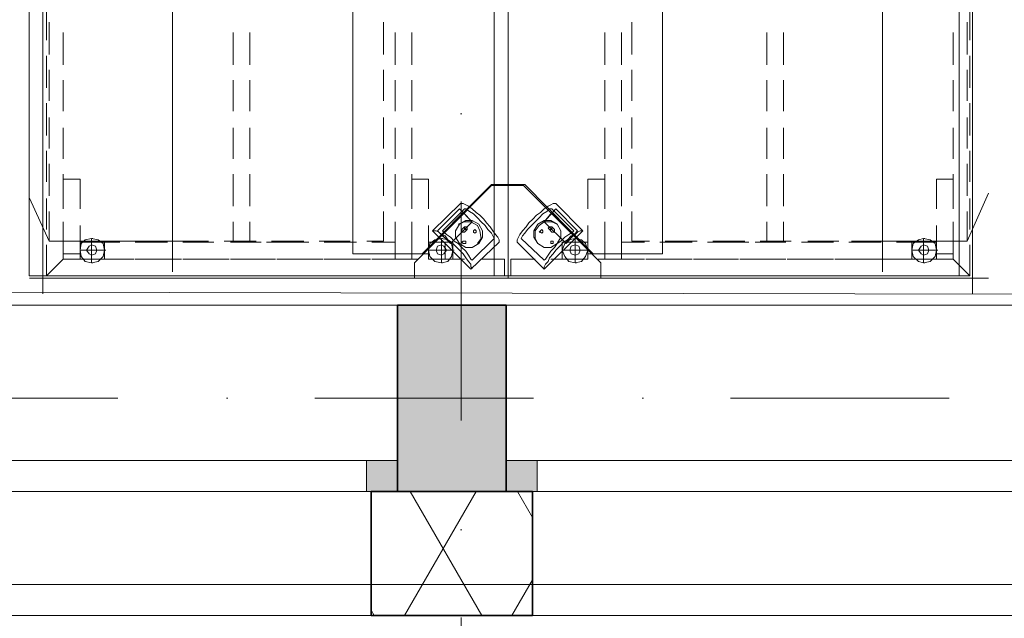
# Model space of a CAD drawing. Header units: millimetres. Extents: x 82175 to 237000, y 24756 to 471700.
# Tile 17 of 256: x 112658 to 114246, y 91874 to 92839. Entities that reach past the tile are written whole.
import ezdxf

# ---------------------------------------------------------------- set-up
doc = ezdxf.new("R2010")
doc.units = ezdxf.units.MM
doc.linetypes.add('Krawędzie ukryte', pattern=[3.912222, 2.822222, -1.09])
doc.linetypes.add('Kropki i Kreski', pattern=[6.702778, 3.527778, -1.763889, 0, -1.411111])
for name, color, linetype in [('- A - ocieplenie', 8, 'Continuous'), ('- strefy pomieszczeń', 8, 'Continuous'), ('2D - Rysunki i Obrazki', 8, 'Continuous'), ('Konstrukcja - Siatka mod', 8, 'Continuous'), ('Konstrukcja - Stropy', 8, 'Continuous'), ('Konstrukcja - Ściany zewnętrzne', 8, 'Continuous'), ('Okna Archicada', 8, 'Continuous')]:
    doc.layers.add(name, color=color, linetype=linetype)
doc.styles.add('STYL_AUTOMATYCZNY_2', font='arial.ttf')
doc.styles.add('STYL_AUTOMATYCZNY_6', font='txt')

msp = doc.modelspace()

# ---------------------------------------------------------------- hatches: boundary and pattern name
at = {"layer": '- A - ocieplenie', "linetype": 'Continuous', "lineweight": 13}
h = msp.add_hatch(dxfattribs=at)
h.set_pattern_fill('Izolacja_miękka_0006', color=8, style=0, pattern_type=2)
h.set_pattern_definition([(60, (-135208.59, 381186.62), (-129.90381, 75), []), (120, (-135208.59, 381186.62), (129.90381, 75), [])])
h.paths.add_polyline_path([(113225, 92078.9), (113225, 91878.9), (113485, 91878.9), (113485, 92078.9)])
at = {"layer": 'Konstrukcja - Ściany zewnętrzne', "linetype": 'Continuous', "lineweight": 13}
msp.add_hatch(color=8, dxfattribs=at).paths.add_polyline_path([(113267.5, 92378.9), (113267.5, 92078.9), (113442.5, 92078.9), (113442.5, 92378.9)])
at = {"layer": 'Okna Archicada', "linetype": 'Continuous', "lineweight": 13}
for points in [[(113267.5, 92128.9), (113217.5, 92128.9), (113217.5, 92078.9), (113267.5, 92078.9)], [(113442.5, 92078.9), (113492.5, 92078.9), (113492.5, 92128.9), (113442.5, 92128.9)]]:
    msp.add_hatch(color=8, dxfattribs=at).paths.add_polyline_path(points)

# ---------------------------------------------------------------- linework, layer by layer
at = {"layer": '- A - ocieplenie', "color": 8, "linetype": 'Continuous', "lineweight": 35, "ltscale": 100}
for p, q in [((113225, 92078.9), (113225, 92028.9)), ((113485, 92078.9), (113485, 92028.9)), ((113225, 92028.9), (113225, 91878.9)), ((113485, 92028.9), (113485, 91878.9))]:
    msp.add_line(p, q, dxfattribs=at)
at = {"layer": '- A - ocieplenie', "color": 8, "linetype": 'Krawędzie ukryte', "lineweight": 20, "ltscale": 100, "flags": 128}
for points in [[(122130, 92078.9), (110530, 92078.9)], [(122330, 91928.9), (110530, 91928.9)], [(110530, 91928.9), (122130, 91928.9)]]:
    msp.add_lwpolyline(points, dxfattribs=at)
at = {"layer": '- A - ocieplenie', "color": 8, "linetype": 'Continuous', "lineweight": 35, "ltscale": 100, "flags": 128}
for points in [[(113485, 92078.9), (113225, 92078.9)], [(113225, 91878.9), (113485, 91878.9)]]:
    msp.add_lwpolyline(points, dxfattribs=at)
at = {"layer": '2D - Rysunki i Obrazki', "color": 8, "linetype": 'Continuous', "lineweight": 13, "ltscale": 100, "flags": 128}
for points in [[(112695.2, 93697.5), (112695.2, 92422.3), (113445.9, 92422.3), (113445.9, 93697.5)], [(112695.2, 93697.5), (112695.2, 92422.3), (113445.9, 92422.3), (113445.9, 93697.5)], [(113445.9, 92422.3), (113445.9, 93697.5), (112695.2, 93697.5), (112695.2, 92422.3)], [(112695.2, 93697.5), (112695.2, 92422.3), (113445.9, 92422.3), (113445.9, 93697.5)], [(112695.2, 93697.5), (112695.2, 92422.3), (113445.9, 92422.3), (113445.9, 93697.5)], [(113445.9, 92422.3), (113445.9, 93697.5), (112695.2, 93697.5), (112695.2, 92422.3)], [(112695.2, 93697.5), (112695.2, 92422.3), (113445.9, 92422.3), (113445.9, 93697.5)], [(113445.9, 92573.7), (113418.9, 92573.7), (113306.9, 92461.7), (113195, 92461.7), (113195, 93656.1), (113306.9, 93656.1), (113418.9, 93544.1), (113445.9, 93544.1), (113445.9, 93697.5)], [(114194.4, 93697.5), (114194.4, 92422.3), (113445.9, 92422.3), (113445.9, 93697.5)], [(114194.4, 93697.5), (114194.4, 92422.3), (113445.9, 92422.3), (113445.9, 93697.5)], [(114194.4, 92422.3), (114194.4, 93697.5), (113445.9, 93697.5), (113445.9, 92422.3)], [(114194.4, 93697.5), (114194.4, 92422.3), (113445.9, 92422.3), (113445.9, 93697.5)], [(114194.4, 93697.5), (114194.4, 92422.3), (113445.9, 92422.3), (113445.9, 93697.5)], [(114194.4, 92422.3), (114194.4, 93697.5), (113445.9, 93697.5), (113445.9, 92422.3)], [(114194.4, 93697.5), (114194.4, 92422.3), (113445.9, 92422.3), (113445.9, 93697.5)], [(113445.9, 92573.7), (113472.8, 92573.7), (113582.7, 92461.7), (113694.7, 92461.7), (113694.7, 93656.1), (113582.7, 93656.1), (113472.8, 93544.1), (113445.9, 93544.1), (113445.9, 93697.5)], [(113423.2, 93626.4), (113423.2, 92426.4), (112673.2, 92426.4), (112673.2, 93626.4)], [(114173.2, 93626.4), (114173.2, 92426.4), (113423.2, 92426.4), (113423.2, 93626.4)], [(113445.9, 92422.3), (113445.9, 92571.6), (113418.9, 92571.6), (113294.5, 92447.2), (113294.5, 92422.3)], [(113445.9, 92422.3), (113445.9, 92571.6), (113418.9, 92571.6), (113294.5, 92447.2), (113294.5, 92422.3)], [(113445.9, 92422.3), (113445.9, 92571.6), (113470.7, 92571.6), (113595.1, 92447.2), (113595.1, 92422.3)], [(113445.9, 92422.3), (113445.9, 92571.6), (113470.7, 92571.6), (113595.1, 92447.2), (113595.1, 92422.3)], [(113367.1, 92534.3), (113331.8, 92499), (113352.5, 92478.3), (113387.8, 92513.5)], [(113522.6, 92534.3), (113557.8, 92499), (113539.2, 92478.3), (113503.9, 92513.5)], [(113373.3, 92528.1), (113338, 92492.8), (113352.5, 92478.3), (113387.8, 92513.5)], [(113367.1, 92478.3), (113360.8, 92488.7), (113360.8, 92499), (113367.1, 92509.4), (113377.4, 92515.6), (113387.8, 92515.6), (113398.2, 92509.4), (113404.4, 92499), (113404.4, 92488.7), (113398.2, 92478.3), (113387.8, 92472.1), (113377.4, 92472.1)], [(113524.6, 92478.3), (113530.9, 92488.7), (113530.9, 92499), (113524.6, 92509.4), (113514.3, 92515.6), (113503.9, 92515.6), (113493.5, 92509.4), (113487.3, 92499), (113487.3, 92488.7), (113493.5, 92478.3), (113503.9, 92472.1), (113514.3, 92472.1)], [(113516.4, 92528.1), (113551.6, 92492.8), (113539.2, 92478.3), (113503.9, 92513.5)], [(113375.4, 92501.1), (113375.4, 92503.2), (113375.4, 92505.2), (113377.4, 92505.2), (113379.5, 92505.2), (113379.5, 92503.2), (113379.5, 92501.1), (113377.4, 92501.1)], [(113389.9, 92496.9), (113389.9, 92499), (113391.9, 92501.1), (113394, 92499), (113394, 92496.9), (113391.9, 92494.9)], [(113501.8, 92496.9), (113501.8, 92499), (113499.8, 92501.1), (113497.7, 92499), (113495.6, 92496.9), (113497.7, 92496.9), (113499.8, 92494.9)], [(113516.4, 92501.1), (113516.4, 92503.2), (113516.4, 92505.2), (113514.3, 92505.2), (113512.2, 92505.2), (113510.1, 92503.2), (113512.2, 92501.1), (113514.3, 92501.1)], [(112755.4, 92480.4), (112755.4, 92453.4), (112794.8, 92453.4), (112794.8, 92480.4)], [(112774, 92459.6), (112780.2, 92461.7), (112782.3, 92467.9), (112780.2, 92474.1), (112774, 92476.2), (112769.9, 92474.1), (112765.7, 92467.9), (112769.9, 92461.7)], [(112794.8, 92453.4), (112794.8, 92480.4)], [(113317.3, 92480.4), (113317.3, 92453.4), (113356.7, 92453.4), (113356.7, 92480.4)], [(113338, 92459.6), (113342.2, 92461.7), (113346.3, 92467.9), (113342.2, 92474.1), (113338, 92476.2), (113331.8, 92474.1), (113329.7, 92467.9), (113331.8, 92461.7)], [(113373.3, 92478.3), (113371.2, 92480.4), (113373.3, 92482.4), (113375.4, 92482.4), (113377.4, 92482.4), (113377.4, 92480.4), (113377.4, 92478.3), (113375.4, 92478.3)], [(113518.4, 92478.3), (113518.4, 92480.4), (113518.4, 92482.4), (113516.4, 92482.4), (113514.3, 92482.4), (113514.3, 92480.4), (113514.3, 92478.3), (113516.4, 92478.3)], [(113532.9, 92480.4), (113532.9, 92453.4), (113574.4, 92453.4), (113574.4, 92480.4)], [(113553.7, 92459.6), (113559.9, 92461.7), (113562, 92467.9), (113559.9, 92474.1), (113553.7, 92476.2), (113547.5, 92474.1), (113545.4, 92467.9), (113547.5, 92461.7)], [(114096.9, 92480.4), (114096.9, 92453.4), (114136.3, 92453.4), (114136.3, 92480.4)], [(114115.6, 92459.6), (114121.8, 92461.7), (114123.9, 92467.9), (114121.8, 92474.1), (114115.6, 92476.2), (114111.5, 92474.1), (114107.3, 92467.9), (114111.5, 92461.7)]]:
    msp.add_lwpolyline(points, close=True, dxfattribs=at)
for points in [[(112904.7, 93110.7), (112904.7, 92432.7)], [(114049.3, 93110.7), (114049.3, 92432.7)], [(112701.5, 92855.7), (112701.5, 92805.9)], [(114190.3, 92855.7), (114190.3, 92805.9)], [(112705.6, 92834.9), (112705.6, 92783.1)], [(113244.7, 92834.9), (113244.7, 92783.1)], [(113244.7, 92783.1), (113244.7, 92834.9)], [(113644.9, 92783.1), (113644.9, 92834.9)], [(114186.1, 92834.9), (114186.1, 92783.1)], [(112728.4, 92766.5), (112728.4, 92818.3)], [(113002.1, 92818.3), (113002.1, 92766.5)], [(113029.1, 92766.5), (113029.1, 92818.3)], [(113263.4, 92818.3), (113263.4, 92766.5)], [(113290.3, 92766.5), (113290.3, 92818.3)], [(113601.4, 92766.5), (113601.4, 92818.3)], [(113628.3, 92818.3), (113628.3, 92766.5)], [(113862.6, 92766.5), (113862.6, 92818.3)], [(113889.6, 92818.3), (113889.6, 92766.5)], [(114163.3, 92766.5), (114163.3, 92818.3)], [(112701.5, 92781), (112701.5, 92729.2)], [(114190.3, 92781), (114190.3, 92729.2)], [(112705.6, 92758.2), (112705.6, 92708.4)], [(113244.7, 92758.2), (113244.7, 92708.4)], [(113244.7, 92708.4), (113244.7, 92758.2)], [(113644.9, 92708.4), (113644.9, 92758.2)], [(114186.1, 92758.2), (114186.1, 92708.4)], [(112728.4, 92691.9), (112728.4, 92741.6)], [(113002.1, 92741.6), (113002.1, 92691.9)], [(113029.1, 92691.9), (113029.1, 92741.6)], [(113263.4, 92741.6), (113263.4, 92691.9)], [(113290.3, 92691.9), (113290.3, 92741.6)], [(113601.4, 92691.9), (113601.4, 92741.6)], [(113628.3, 92741.6), (113628.3, 92691.9)], [(113862.6, 92691.9), (113862.6, 92741.6)], [(113889.6, 92741.6), (113889.6, 92691.9)], [(114163.3, 92691.9), (114163.3, 92741.6)], [(112701.5, 92704.3), (112701.5, 92652.5)], [(114190.3, 92704.3), (114190.3, 92652.5)], [(112705.6, 92681.5), (112705.6, 92631.7)], [(113244.7, 92681.5), (113244.7, 92631.7)], [(113244.7, 92631.7), (113244.7, 92681.5)], [(113644.9, 92631.7), (113644.9, 92681.5)], [(114186.1, 92681.5), (114186.1, 92631.7)], [(112728.4, 92615.1), (112728.4, 92664.9)], [(113002.1, 92664.9), (113002.1, 92615.1)], [(113029.1, 92615.1), (113029.1, 92664.9)], [(113263.4, 92664.9), (113263.4, 92615.1)], [(113290.3, 92615.1), (113290.3, 92664.9)], [(113601.4, 92615.1), (113601.4, 92664.9)], [(113628.3, 92664.9), (113628.3, 92615.1)], [(113862.6, 92615.1), (113862.6, 92664.9)], [(113889.6, 92664.9), (113889.6, 92615.1)], [(114163.3, 92615.1), (114163.3, 92664.9)], [(112701.5, 92627.6), (112701.5, 92577.8)], [(114190.3, 92627.6), (114190.3, 92577.8)], [(112705.6, 92606.8), (112705.6, 92555)], [(113244.7, 92606.8), (113244.7, 92555)], [(113244.7, 92555), (113244.7, 92606.8)], [(113644.9, 92555), (113644.9, 92606.8)], [(114186.1, 92606.8), (114186.1, 92555)], [(112728.4, 92538.4), (112728.4, 92590.3)], [(112728.4, 92582), (112728.4, 92534.3)], [(112755.4, 92534.3), (112755.4, 92582), (112728.4, 92582)], [(113002.1, 92590.3), (113002.1, 92538.4)], [(113029.1, 92538.4), (113029.1, 92590.3)], [(113263.4, 92590.3), (113263.4, 92538.4)], [(113290.3, 92538.4), (113290.3, 92590.3)], [(113290.3, 92582), (113290.3, 92534.3)], [(113317.3, 92534.3), (113317.3, 92582), (113290.3, 92582)], [(113574.4, 92582), (113601.4, 92582)], [(113574.4, 92534.3), (113574.4, 92582)], [(113601.4, 92538.4), (113601.4, 92590.3)], [(113601.4, 92582), (113601.4, 92534.3)], [(113628.3, 92590.3), (113628.3, 92538.4)], [(113862.6, 92538.4), (113862.6, 92590.3)], [(113889.6, 92590.3), (113889.6, 92538.4)], [(114136.3, 92582), (114163.3, 92582)], [(114136.3, 92534.3), (114136.3, 92582)], [(114163.3, 92538.4), (114163.3, 92590.3)], [(114163.3, 92582), (114163.3, 92534.3)], [(112705.6, 92482.4), (112674.1, 92551.7)], [(112701.5, 92550.9), (112701.5, 92501.1)], [(114186.1, 92482.4), (114220.5, 92559.5)], [(114190.3, 92550.9), (114190.3, 92501.1)], [(113369.1, 92542.6), (113323.5, 92499)], [(113387.8, 92451.3), (113385.7, 92453.4), (113381.6, 92459.6), (113377.4, 92465.8), (113371.2, 92472.1), (113365, 92478.3), (113358.8, 92482.4), (113352.5, 92488.7), (113346.3, 92492.8), (113342.2, 92496.9), (113340.1, 92499), (113375.4, 92534.3)], [(113379.5, 92532.2), (113344.2, 92496.9)], [(113431.3, 92480.4), (113431.3, 92482.4), (113431.3, 92484.5), (113429.3, 92488.7), (113425.1, 92492.8), (113421, 92499), (113416.8, 92505.2), (113410.6, 92511.5), (113406.5, 92517.7), (113400.2, 92523.9), (113394, 92528.1), (113387.8, 92534.3), (113381.6, 92538.4), (113377.4, 92540.5), (113373.3, 92542.6), (113371.2, 92542.6), (113369.1, 92542.6)], [(113423, 92486.6), (113421, 92490.7), (113418.9, 92494.9), (113412.7, 92501.1), (113408.5, 92507.3), (113402.3, 92513.5), (113396.1, 92519.8), (113389.9, 92526), (113383.6, 92530.1), (113377.4, 92534.3), (113375.4, 92534.3)], [(113460.4, 92480.4), (113460.4, 92482.4), (113460.4, 92484.5), (113462.4, 92488.7), (113464.5, 92492.8), (113468.7, 92499), (113474.9, 92505.2), (113479, 92511.5), (113485.3, 92517.7), (113491.5, 92523.9), (113497.7, 92528.1), (113503.9, 92534.3), (113510.1, 92538.4), (113514.3, 92540.5), (113518.4, 92542.6), (113520.5, 92542.6), (113522.6, 92542.6)], [(113466.6, 92486.6), (113468.7, 92490.7), (113472.8, 92494.9), (113477, 92501.1), (113483.2, 92507.3), (113489.4, 92513.5), (113495.6, 92519.8), (113501.8, 92526), (113508.1, 92530.1), (113512.2, 92534.3), (113516.4, 92534.3)], [(113503.9, 92451.3), (113506, 92453.4), (113510.1, 92459.6), (113514.3, 92465.8), (113520.5, 92472.1), (113524.6, 92478.3), (113530.9, 92482.4), (113537.1, 92488.7), (113543.3, 92492.8), (113549.5, 92496.9), (113551.6, 92499), (113516.4, 92534.3)], [(113510.1, 92532.2), (113547.5, 92496.9)], [(113522.6, 92542.6), (113566.1, 92499)], [(112705.6, 92530.1), (112705.6, 92482.4), (112734.6, 92482.4)], [(113244.7, 92530.1), (113244.7, 92482.4)], [(113244.7, 92482.4), (113244.7, 92530.1)], [(113644.9, 92482.4), (113644.9, 92530.1)], [(114186.1, 92530.1), (114186.1, 92482.4), (114157.1, 92482.4)], [(112701.5, 92476.2), (112701.5, 92426.4), (112728.4, 92453.4), (112728.4, 92513.5)], [(112728.4, 92507.3), (112728.4, 92461.7), (112755.4, 92461.7), (112755.4, 92507.3)], [(113002.1, 92513.5), (113002.1, 92480.4)], [(113029.1, 92480.4), (113029.1, 92513.5)], [(113263.4, 92513.5), (113263.4, 92453.4), (113290.3, 92453.4)], [(113290.3, 92453.4), (113290.3, 92513.5)], [(113290.3, 92507.3), (113290.3, 92461.7), (113317.3, 92461.7), (113317.3, 92507.3)], [(113365, 92509.4), (113375.4, 92513.5), (113385.7, 92513.5), (113396.1, 92507.3), (113400.2, 92499), (113402.3, 92486.6), (113396.1, 92478.3)], [(113375.4, 92505.2), (113371.2, 92501.1)], [(113375.4, 92496.9), (113373.3, 92496.9), (113371.2, 92496.9), (113371.2, 92499), (113371.2, 92501.1)], [(113379.5, 92501.1), (113375.4, 92496.9)], [(113524.6, 92509.4), (113516.4, 92513.5), (113503.9, 92513.5), (113495.6, 92507.3), (113489.4, 92499), (113489.4, 92486.6), (113493.5, 92478.3)], [(113512.2, 92501.1), (113516.4, 92496.9)], [(113516.4, 92505.2), (113520.5, 92501.1)], [(113516.4, 92496.9), (113518.4, 92496.9), (113520.5, 92496.9), (113520.5, 92499), (113520.5, 92501.1)], [(113574.4, 92461.7), (113574.4, 92507.3)], [(113601.4, 92453.4), (113601.4, 92513.5)], [(113601.4, 92507.3), (113601.4, 92461.7)], [(113628.3, 92513.5), (113628.3, 92453.4)], [(113862.6, 92480.4), (113862.6, 92513.5)], [(113889.6, 92513.5), (113889.6, 92480.4)], [(114136.3, 92461.7), (114136.3, 92507.3)], [(114163.3, 92453.4), (114163.3, 92513.5)], [(114163.3, 92507.3), (114163.3, 92461.7)], [(112755.4, 92467.9), (112774, 92467.9), (112774, 92486.6)], [(112774, 92486.6), (112763.7, 92484.5), (112757.4, 92478.3), (112755.4, 92467.9), (112757.4, 92457.6)], [(112774, 92486.6), (112784.4, 92484.5), (112792.7, 92478.3), (112794.8, 92467.9), (112792.7, 92457.6)], [(112774, 92486.6), (112784.4, 92484.5), (112792.7, 92478.3), (112794.8, 92467.9), (112792.7, 92457.6)], [(112774, 92486.6), (112776.1, 92486.6)], [(113317.3, 92467.9), (113338, 92467.9), (113338, 92486.6)], [(113338, 92486.6), (113327.7, 92484.5), (113319.4, 92478.3), (113317.3, 92467.9), (113319.4, 92457.6)], [(113323.5, 92499), (113385.7, 92436.8), (113431.3, 92480.4)], [(113385.7, 92436.8), (113387.8, 92438.9), (113385.7, 92441), (113385.7, 92445.1), (113381.6, 92449.3), (113377.4, 92455.5), (113373.3, 92461.7), (113367.1, 92467.9), (113360.8, 92474.1), (113354.6, 92480.4), (113348.4, 92484.5), (113344.2, 92490.7), (113338, 92492.8), (113333.9, 92496.9), (113329.7, 92499), (113325.6, 92499), (113323.5, 92499)], [(113338, 92486.6), (113348.4, 92484.5), (113354.6, 92478.3), (113356.7, 92467.9), (113354.6, 92457.6)], [(113338, 92486.6), (113348.4, 92484.5), (113354.6, 92478.3), (113356.7, 92467.9), (113354.6, 92457.6)], [(113338, 92486.6), (113340.1, 92486.6)], [(113423, 92486.6), (113387.8, 92451.3)], [(113566.1, 92499), (113503.9, 92436.8), (113460.4, 92480.4)], [(113466.6, 92486.6), (113503.9, 92451.3)], [(113503.9, 92436.8), (113503.9, 92438.9), (113503.9, 92441), (113506, 92445.1), (113510.1, 92449.3), (113512.2, 92455.5), (113518.4, 92461.7), (113522.6, 92467.9), (113528.8, 92474.1), (113535, 92480.4), (113541.2, 92484.5), (113547.5, 92490.7), (113553.7, 92492.8), (113557.8, 92496.9), (113562, 92499), (113564, 92499), (113566.1, 92499)], [(113532.9, 92467.9), (113553.7, 92467.9), (113553.7, 92486.6)], [(113553.7, 92486.6), (113543.3, 92484.5), (113537.1, 92478.3), (113532.9, 92467.9), (113537.1, 92457.6)], [(113553.7, 92486.6), (113564, 92484.5), (113570.3, 92478.3), (113574.4, 92467.9), (113570.3, 92457.6)], [(113553.7, 92486.6), (113564, 92484.5), (113570.3, 92478.3), (113574.4, 92467.9), (113570.3, 92457.6)], [(113553.7, 92486.6), (113555.8, 92486.6)], [(114096.9, 92467.9), (114115.6, 92467.9), (114115.6, 92486.6)], [(114115.6, 92486.6), (114107.3, 92484.5), (114099, 92478.3), (114096.9, 92467.9), (114099, 92457.6)], [(114115.6, 92486.6), (114126, 92484.5), (114134.3, 92478.3), (114136.3, 92467.9), (114134.3, 92457.6)], [(114115.6, 92486.6), (114126, 92484.5), (114134.3, 92478.3), (114136.3, 92467.9), (114134.3, 92457.6)], [(114115.6, 92486.6), (114117.7, 92486.6)], [(112705.6, 92482.4), (112954.4, 92482.4)], [(112782.3, 92480.4), (112755.4, 92480.4), (112755.4, 92453.4)], [(112794.8, 92480.4), (112755.4, 92480.4), (112755.4, 92453.4)], [(112794.8, 92453.4), (112794.8, 92480.4), (112794.8, 92453.4), (112755.4, 92453.4)], [(112794.8, 92480.4), (112755.4, 92480.4), (112755.4, 92453.4), (112794.8, 92453.4)], [(112774, 92447.2), (112763.7, 92449.3), (112757.4, 92457.6), (112755.4, 92467.9), (112757.4, 92478.3)], [(112774, 92447.2), (112763.7, 92449.3), (112757.4, 92457.6), (112755.4, 92467.9), (112757.4, 92478.3)], [(112755.4, 92467.9), (112757.4, 92467.9)], [(112759.5, 92482.4), (112811.4, 92482.4)], [(112774, 92447.2), (112784.4, 92449.3), (112792.7, 92457.6), (112794.8, 92467.9), (112792.7, 92478.3)], [(112774, 92467.9), (112776.1, 92467.9)], [(112794.8, 92467.9), (112774, 92467.9), (112774, 92447.2)], [(112774, 92467.9), (112776.1, 92467.9)], [(112819.6, 92480.4), (112782.3, 92480.4)], [(112794.8, 92467.9), (112796.8, 92467.9)], [(112836.2, 92482.4), (112886, 92482.4)], [(112896.4, 92480.4), (112844.5, 92480.4)], [(112913, 92482.4), (112962.7, 92482.4)], [(112971, 92480.4), (112921.2, 92480.4)], [(112987.6, 92482.4), (113039.4, 92482.4)], [(113047.7, 92480.4), (112998, 92480.4)], [(113056, 92480.4), (113085.1, 92480.4)], [(113056, 92480.4), (113085.1, 92480.4)], [(113064.3, 92482.4), (113116.2, 92482.4)], [(113124.5, 92480.4), (113072.6, 92480.4)], [(113141, 92482.4), (113190.8, 92482.4)], [(113201.2, 92480.4), (113149.3, 92480.4)], [(113217.8, 92482.4), (113244.7, 92482.4)], [(113263.4, 92480.4), (113226.1, 92480.4)], [(113226.1, 92453.4), (113263.4, 92453.4), (113263.4, 92480.4)], [(113317.3, 92480.4), (113356.7, 92480.4)], [(113344.2, 92480.4), (113317.3, 92480.4), (113317.3, 92453.4), (113356.7, 92453.4)], [(113338, 92447.2), (113327.7, 92449.3), (113319.4, 92457.6), (113317.3, 92467.9), (113319.4, 92478.3)], [(113338, 92447.2), (113327.7, 92449.3), (113319.4, 92457.6), (113317.3, 92467.9), (113319.4, 92478.3)], [(113317.3, 92467.9), (113319.4, 92467.9)], [(113338, 92447.2), (113348.4, 92449.3), (113354.6, 92457.6), (113356.7, 92467.9), (113354.6, 92478.3)], [(113338, 92467.9), (113340.1, 92467.9)], [(113356.7, 92467.9), (113338, 92467.9), (113338, 92447.2)], [(113338, 92467.9), (113340.1, 92467.9)], [(113344.2, 92453.4), (113344.2, 92480.4)], [(113356.7, 92467.9), (113358.8, 92467.9)], [(113532.9, 92453.4), (113574.4, 92453.4), (113574.4, 92480.4), (113547.5, 92480.4)], [(113553.7, 92447.2), (113543.3, 92449.3), (113537.1, 92457.6), (113532.9, 92467.9), (113537.1, 92478.3)], [(113553.7, 92447.2), (113543.3, 92449.3), (113537.1, 92457.6), (113532.9, 92467.9), (113537.1, 92478.3)], [(113532.9, 92467.9), (113535, 92467.9)], [(113553.7, 92447.2), (113564, 92449.3), (113570.3, 92457.6), (113574.4, 92467.9), (113570.3, 92478.3)], [(113553.7, 92467.9), (113555.8, 92467.9)], [(113574.4, 92467.9), (113553.7, 92467.9), (113553.7, 92447.2)], [(113553.7, 92467.9), (113555.8, 92467.9)], [(113574.4, 92467.9), (113576.5, 92467.9)], [(113628.3, 92453.4), (113628.3, 92480.4)], [(113628.3, 92480.4), (113665.6, 92480.4)], [(113673.9, 92482.4), (113644.9, 92482.4)], [(113690.5, 92480.4), (113742.4, 92480.4)], [(113750.7, 92482.4), (113698.8, 92482.4)], [(113767.3, 92480.4), (113817, 92480.4)], [(113827.4, 92482.4), (113775.5, 92482.4)], [(113833.6, 92480.4), (113806.6, 92480.4)], [(113844, 92480.4), (113893.7, 92480.4)], [(113902, 92482.4), (113852.3, 92482.4)], [(113918.6, 92480.4), (113970.5, 92480.4)], [(113978.8, 92482.4), (113929, 92482.4)], [(113995.3, 92480.4), (114047.2, 92480.4)], [(114186.1, 92482.4), (113999.5, 92482.4)], [(114055.5, 92482.4), (114003.6, 92482.4)], [(114072.1, 92480.4), (114109.4, 92480.4)], [(114132.2, 92482.4), (114080.4, 92482.4)], [(114115.6, 92447.2), (114107.3, 92449.3), (114099, 92457.6), (114096.9, 92467.9), (114099, 92478.3)], [(114115.6, 92447.2), (114107.3, 92449.3), (114099, 92457.6), (114096.9, 92467.9), (114099, 92478.3)], [(114096.9, 92467.9), (114099, 92467.9)], [(114136.3, 92453.4), (114136.3, 92480.4), (114109.4, 92480.4)], [(114115.6, 92447.2), (114126, 92449.3), (114134.3, 92457.6), (114136.3, 92467.9), (114134.3, 92478.3)], [(114115.6, 92467.9), (114117.7, 92467.9)], [(114136.3, 92467.9), (114115.6, 92467.9), (114115.6, 92447.2)], [(114115.6, 92467.9), (114117.7, 92467.9)], [(114136.3, 92467.9), (114138.4, 92467.9)], [(114190.3, 92476.2), (114190.3, 92426.4)], [(112765.7, 92453.4), (112728.4, 92453.4), (112701.5, 92426.4)], [(112755.4, 92453.4), (112782.3, 92453.4)], [(112782.3, 92453.4), (112819.6, 92453.4)], [(112842.5, 92453.4), (112792.7, 92453.4)], [(112844.5, 92453.4), (112896.4, 92453.4)], [(112919.2, 92453.4), (112867.3, 92453.4)], [(112921.2, 92453.4), (112971, 92453.4)], [(112995.9, 92453.4), (112944.1, 92453.4)], [(112998, 92453.4), (113047.7, 92453.4)], [(113070.5, 92453.4), (113020.8, 92453.4)], [(113072.6, 92453.4), (113124.5, 92453.4)], [(113147.3, 92453.4), (113097.5, 92453.4)], [(113149.3, 92453.4), (113201.2, 92453.4)], [(113224, 92453.4), (113172.1, 92453.4)], [(113300.7, 92453.4), (113248.9, 92453.4)], [(113375.4, 92453.4), (113325.6, 92453.4)], [(113439.6, 92426.4), (113439.6, 92453.4), (113402.3, 92453.4)], [(113450, 92453.4), (113489.4, 92453.4)], [(113450, 92426.4), (113450, 92453.4)], [(113514.3, 92453.4), (113566.1, 92453.4)], [(113601.4, 92461.7), (113574.4, 92461.7)], [(113591, 92453.4), (113642.8, 92453.4)], [(113628.3, 92453.4), (113601.4, 92453.4)], [(113665.6, 92453.4), (113628.3, 92453.4)], [(113667.7, 92453.4), (113717.5, 92453.4)], [(113742.4, 92453.4), (113690.5, 92453.4)], [(113744.4, 92453.4), (113794.2, 92453.4)], [(113817, 92453.4), (113767.3, 92453.4)], [(113819.1, 92453.4), (113870.9, 92453.4)], [(113893.7, 92453.4), (113844, 92453.4)], [(113895.8, 92453.4), (113945.6, 92453.4)], [(113970.5, 92453.4), (113918.6, 92453.4)], [(113972.5, 92453.4), (114022.3, 92453.4)], [(114047.2, 92453.4), (113995.3, 92453.4)], [(114047.2, 92453.4), (114099, 92453.4)], [(114109.4, 92453.4), (114072.1, 92453.4)], [(114136.3, 92453.4), (114109.4, 92453.4)], [(114123.9, 92453.4), (114163.3, 92453.4)], [(114163.3, 92461.7), (114136.3, 92461.7)], [(114163.3, 92453.4), (114190.3, 92426.4)], [(114190.3, 92426.4), (114163.3, 92453.4)], [(112774, 92447.2), (112776.1, 92447.2)], [(112774, 92447.2), (112776.1, 92447.2)], [(113338, 92447.2), (113340.1, 92447.2)], [(113338, 92447.2), (113340.1, 92447.2)], [(113553.7, 92447.2), (113555.8, 92447.2)], [(113553.7, 92447.2), (113555.8, 92447.2)], [(114115.6, 92447.2), (114117.7, 92447.2)], [(114115.6, 92447.2), (114117.7, 92447.2)], [(112674.1, 92422.3), (114220.5, 92422.3)], [(112695.2, 92422.3), (112695.2, 92397.4)], [(112695.2, 92422.3), (112695.2, 92397.4)], [(112753.3, 92426.4), (112701.5, 92426.4)], [(112701.5, 92426.4), (112753.3, 92426.4)], [(112830, 92426.4), (112778.2, 92426.4)], [(112778.2, 92426.4), (112830, 92426.4)], [(112904.7, 92426.4), (112854.9, 92426.4)], [(112854.9, 92426.4), (112904.7, 92426.4)], [(112981.4, 92426.4), (112931.6, 92426.4)], [(112931.6, 92426.4), (112981.4, 92426.4)], [(113058.1, 92426.4), (113006.3, 92426.4)], [(113006.3, 92426.4), (113058.1, 92426.4)], [(113134.8, 92426.4), (113083, 92426.4)], [(113083, 92426.4), (113134.8, 92426.4)], [(113209.5, 92426.4), (113159.7, 92426.4)], [(113159.7, 92426.4), (113209.5, 92426.4)], [(113286.2, 92426.4), (113236.4, 92426.4)], [(113236.4, 92426.4), (113286.2, 92426.4)], [(113362.9, 92426.4), (113311.1, 92426.4)], [(113311.1, 92426.4), (113362.9, 92426.4)], [(113439.6, 92426.4), (113387.8, 92426.4)], [(113387.8, 92426.4), (113439.6, 92426.4)], [(113450, 92426.4), (113503.9, 92426.4)], [(113450, 92426.4), (113503.9, 92426.4)], [(113528.8, 92426.4), (113578.6, 92426.4)], [(113528.8, 92426.4), (113578.6, 92426.4)], [(113605.5, 92426.4), (113655.3, 92426.4)], [(113605.5, 92426.4), (113655.3, 92426.4)], [(113680.2, 92426.4), (113732, 92426.4)], [(113680.2, 92426.4), (113732, 92426.4)], [(113756.9, 92426.4), (113808.7, 92426.4)], [(113756.9, 92426.4), (113808.7, 92426.4)], [(113833.6, 92426.4), (113883.4, 92426.4)], [(113833.6, 92426.4), (113883.4, 92426.4)], [(113908.3, 92426.4), (113960.1, 92426.4)], [(113908.3, 92426.4), (113960.1, 92426.4)], [(113985, 92426.4), (114036.8, 92426.4)], [(113985, 92426.4), (114036.8, 92426.4)], [(114061.7, 92426.4), (114111.5, 92426.4)], [(114061.7, 92426.4), (114111.5, 92426.4)], [(114138.4, 92426.4), (114190.3, 92426.4)], [(114138.4, 92426.4), (114190.3, 92426.4)], [(114194.4, 92422.3), (114220.5, 92422.3)], [(114194.4, 92422.3), (114194.4, 92397.4)], [(114194.4, 92422.3), (114194.4, 92397.4)]]:
    msp.add_lwpolyline(points, dxfattribs=at)
at = {"layer": 'Konstrukcja - Siatka mod', "color": 8, "linetype": 'Kropki i Kreski', "lineweight": 13, "ltscale": 100}
for p, q in [((113370, 107964.8), (113370, 91000)), ((93022.5, 92228.9), (122467, 92228.9))]:
    msp.add_line(p, q, dxfattribs=at)
at = {"layer": 'Konstrukcja - Stropy', "color": 8, "linetype": 'Continuous', "lineweight": 13, "ltscale": 100, "flags": 128}
msp.add_lwpolyline([(107140, 97428.9), (110440, 97428.9), (110440, 92404.9), (122460, 92378.9), (122510, 104858.9), (95470, 104858.9), (95470, 92228.9), (107140, 92228.9)], close=True, dxfattribs=at)
at = {"layer": 'Konstrukcja - Ściany zewnętrzne', "color": 8, "linetype": 'Continuous', "lineweight": 35, "ltscale": 100}
for p, q in [((113267.5, 92128.9), (113267.5, 92378.9)), ((113442.5, 92128.9), (113442.5, 92378.9)), ((113267.5, 92078.9), (113267.5, 92128.9)), ((113442.5, 92078.9), (113442.5, 92128.9))]:
    msp.add_line(p, q, dxfattribs=at)
at = {"layer": 'Konstrukcja - Ściany zewnętrzne', "color": 8, "linetype": 'Continuous', "lineweight": 35, "ltscale": 100, "flags": 128}
for points in [[(113442.5, 92378.9), (113267.5, 92378.9)], [(113267.5, 92078.9), (113442.5, 92078.9)]]:
    msp.add_lwpolyline(points, dxfattribs=at)
at = {"layer": 'Okna Archicada', "color": 8, "linetype": 'Continuous', "lineweight": 13, "ltscale": 100}
for p, q in [((113267.5, 92378.9), (110487.5, 92378.9)), ((116222.5, 92378.9), (113442.5, 92378.9)), ((113217.5, 92128.9), (112372.5, 92128.9)), ((113267.5, 92128.9), (113217.5, 92128.9)), ((113217.5, 92128.9), (113217.5, 92078.9)), ((113492.5, 92128.9), (113442.5, 92128.9)), ((113492.5, 92078.9), (113492.5, 92128.9)), ((114307.5, 92128.9), (113492.5, 92128.9)), ((113267.5, 92078.9), (110487.5, 92078.9)), ((113225, 92078.9), (110530, 92078.9)), ((112372.5, 92078.9), (113217.5, 92078.9)), ((113217.5, 92078.9), (113267.5, 92078.9)), ((116222.5, 92078.9), (113442.5, 92078.9)), ((113442.5, 92078.9), (113492.5, 92078.9)), ((116180, 92078.9), (113485, 92078.9)), ((113492.5, 92078.9), (114307.5, 92078.9)), ((113225, 91878.9), (110530, 91878.9)), ((116180, 91878.9), (113485, 91878.9))]:
    msp.add_line(p, q, dxfattribs=at)
at = {"layer": 'Okna Archicada', "color": 8, "linetype": 'Continuous', "lineweight": 35, "ltscale": 100}
for p, q in [((113267.5, 92128.9), (113267.5, 92378.9)), ((113442.5, 92128.9), (113442.5, 92378.9)), ((113267.5, 92078.9), (113267.5, 92128.9)), ((113267.5, 92078.9), (113267.5, 92128.9)), ((113442.5, 92078.9), (113442.5, 92128.9)), ((113442.5, 92078.9), (113442.5, 92128.9)), ((113225, 92078.9), (113225, 92028.9)), ((113485, 92078.9), (113485, 92028.9)), ((113225, 92028.9), (113225, 91878.9)), ((113485, 92028.9), (113485, 91878.9))]:
    msp.add_line(p, q, dxfattribs=at)

# ---------------------------------------------------------------- texts
at = {"layer": '- strefy pomieszczeń', "color": 8, "linetype": 'Continuous', "lineweight": 13, "char_height": 200, "attachment_point": 1}
for s, insert, style in [('\\A1;{\\pql;\\pt0,100;\\fArial|b1|i0|c238|p0;\\W1.000000;Lab. bio-chem\\fArial|b1|i0|c238|p0;\\W1.000000;\\A1{\\H.66x;\\S^  ;}\\fArial|b1|i0|c238|p0;\\W1.000000;\\fArial|b1|i0|c238|p0;\\W1.000000;\\A1{\\H.66x;\\S^  ;}}', (114030.1, 93493.5), 'STYL_AUTOMATYCZNY_2'), ('\\A1;{\\pql;\\pt0,500;\\fGeneva CE|b0|i0|c0|p0;\\W1.000000;A: 42,25\\fGeneva CE|b0|i0|c0|p0;\\W1.000000;\\A1{\\H.66x;\\S^  ;}\\fGeneva CE|b0|i0|c0|p0;\\W1.000000; m\\fGeneva CE|b0|i0|c0|p0;\\W1.000000;\\A1{\\H.66x;\\S2^  ;}}', (114030.1, 93128), 'STYL_AUTOMATYCZNY_6')]:
    msp.add_mtext(s, dxfattribs=dict(at, insert=insert, style=style))

doc.saveas('drawing.dxf')
